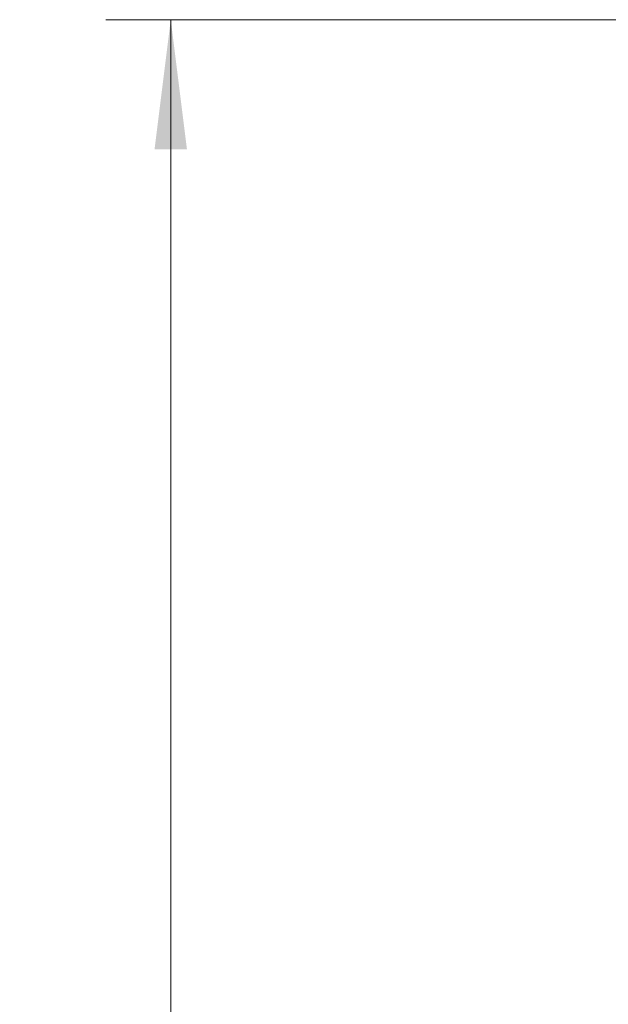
# Model space of a CAD drawing. Header units: millimetres. Extents: x 2945 to 26725, y -1089 to 16127.
# Tile 4 of 150: x 4472 to 4835, y 7360 to 7967. Entities that reach past the tile are written whole.
import ezdxf

# ---------------------------------------------------------------- set-up
doc = ezdxf.new("R2010")
doc.units = ezdxf.units.MM
doc.layers.get('0').update_dxf_attribs({"lineweight": 35})
doc.layers.add('尺寸线层', color=3, linetype='Continuous', lineweight=18)
doc.styles.add('标准', font='txt', dxfattribs={"width": 0.667})
doc.dimstyles.new('GB_尺寸', dxfattribs={"dimtxt": 3.5, "dimasz": 4, "dimexe": 2, "dimexo": 0, "dimtad": 1, "dimdsep": 46, "dimtxsty": '标准', "dimblk": '_CAXARROW', "dimcen": 0, "dimdle": 8, "dimazin": 2, "dimtfac": 0.707107, "dimtdec": 3, "dimtmove": 2, "dimatfit": 3, "dimfxl": 0, "dimfrac": 2, "dimtolj": 1, "dimarcsym": 0})

# ---------------------------------------------------------------- blocks, each defined once
blk = doc.blocks.new('*X160')
at = {"layer": '尺寸线层', "linetype": 'Continuous'}
for points in [[(4565.49, 7966.85), (4575.49, 7886.85), (4555.49, 7886.85)], [(4565.49, 4956.85), (4575.49, 5036.85), (4555.49, 5036.85)]]:
    blk.add_hatch(color=0, dxfattribs=at).paths.add_polyline_path(points, flags=0)
at = {"layer": '尺寸线层', "color": 0, "linetype": 'Continuous'}
for p, q in [((9590.25, 7966.85), (4525.49, 7966.85)), ((4565.49, 7966.85), (4565.49, 4956.85)), ((9680.25, 4956.85), (4525.49, 4956.85))]:
    blk.add_line(p, q, dxfattribs=at)
at = {"layer": '尺寸线层', "color": 0, "insert": (4518.37, 6461.85), "char_height": 70, "width": 255.1041, "attachment_point": 5, "rotation": 90, "line_spacing_factor": 1.15057, "style": '标准'}
blk.add_mtext('\\T1.1;3010', dxfattribs=at)
blk = doc.blocks.new('_CAXARROW')
blk.add_hatch(color=0).paths.add_polyline_path([(0, 0), (-1, 0.125), (-1, -0.125)], flags=0)

msp = doc.modelspace()

# ---------------------------------------------------------------- dimensions: what is measured, and where the dimension line sits
at = {"layer": '尺寸线层'}
dim = msp.add_linear_dim(base=(4565.488, 4956.852), p1=(9590.254, 7966.852), p2=(9680.254, 4956.852), angle=270, dimstyle='GB_尺寸', override={"dimscale": 20, "dimsah": 1, "dimtfill": 1, "dimtzin": 0}, dxfattribs=at)
dim.commit()
dim.dimension.update_dxf_attribs({"geometry": '*X160', "text_midpoint": (4518.366, 6461.852), "dimtype": 160})

doc.saveas('drawing.dxf')
